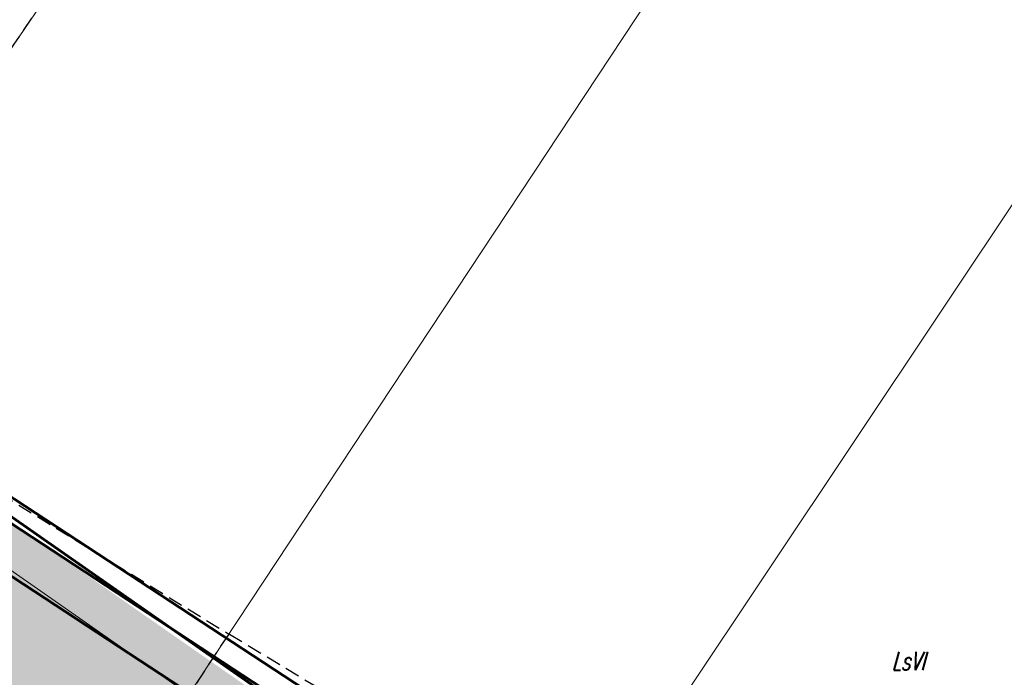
# Model space of a CAD drawing. Header units: metres. Extents: x -712710 to 14443962, y 4588558 to 14849904.
# Tile 200 of 256: x 7505349 to 7505416, y 5888690 to 5888734. Entities that reach past the tile are written whole.
import ezdxf
from ezdxf.enums import TextEntityAlignment as Align

# ---------------------------------------------------------------- set-up
doc = ezdxf.new("R2010")
doc.units = ezdxf.units.M
doc.header["$MEASUREMENT"] = 0
doc.header["$XCLIPFRAME"] = 2
doc.linetypes.add('1', pattern=[0, 0])
doc.linetypes.add('UOP', pattern=[1.5, 1, -0.5])
doc.layers.get('Defpoints').update_dxf_attribs({"linetype": 'CONTINUOUS'})
for name, color, linetype, lineweight in [('#krawężnik 15x30', 92, '1', 50), ('#tabliczka', 18, 'CONTINUOUS', 13), ('Dzialki', 7, '1', 13), ('Kontury', 3, 'UOP', 25), ('Numery_konturow', 3, 'CONTINUOUS', 13)]:
    doc.layers.add(name, color=color, linetype=linetype, lineweight=lineweight)
doc.layers.add('#RAMKA 2', color=133, linetype='1', lineweight=60, plot=False)
doc.styles.get("Standard").update_dxf_attribs({"font": 'Simplex.SHX', "width": 0.75})
doc.dimstyles.get("Standard").update_dxf_attribs({"dimtxt": 1, "dimasz": 1, "dimexe": 1, "dimexo": 1, "dimgap": 1, "dimtad": 1, "dimtxsty": 'Standard', "dimcen": 2.5, "dimadec": 0, "dimazin": 0, "dimtfac": 1, "dimtmove": 0, "dimatfit": 3, "dimfxl": 1, "dimarcsym": 0})
picture_1 = doc.add_image_def('image3.tif', size_in_pixel=(4960, 3507))

# ---------------------------------------------------------------- blocks, each defined once
blk = doc.blocks.new('3S3')
at = {"layer": '#krawężnik 15x30', "lineweight": 60}
h = blk.add_hatch(color=255, dxfattribs=at)
h.dxf.hatch_style = 1
h.paths.add_polyline_path([(-71.23995793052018, 232.0392089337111), (-71.23782309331, 81.09775459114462), (-31.65646401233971, 81.10020904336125), (-31.65859885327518, 232.0416633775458)])
blk = doc.blocks.new('*D475')
at = {"layer": '#RAMKA 2', "color": 0, "lineweight": -2}
for p, q in [((7505314.054405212, 5888722.892153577), (7505353.641162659, 5888783.203064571)), ((7505353.105728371, 5888782.059294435), (7505575.110416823, 5888636.340292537)), ((7505812.624460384, 5888480.441290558), (7505590.619771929, 5888626.160292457)), ((7505773.874096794, 5888421.076606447), (7505813.460854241, 5888481.387517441))]:
    blk.add_line(p, q, dxfattribs=at)
at = {"layer": '#RAMKA 2', "color": 0}
for points in [[(7505353.122190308, 5888782.084374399), (7505353.089266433, 5888782.034214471), (7505352.955248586, 5888782.158066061)], [(7505812.607998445, 5888480.416210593), (7505812.640922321, 5888480.466370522), (7505812.774940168, 5888480.342518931)]]:
    blk.add_solid(points, dxfattribs=at)
at = {"layer": 'Defpoints', "color": 0}
for p in [(7505314.020109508, 5888722.839903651), (7505812.774940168, 5888480.342518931), (7505773.83980109, 5888421.024356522)]:
    blk.add_point(p, dxfattribs=at)
at = {"layer": '#RAMKA 2', "color": 0, "insert": (7505582.865094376, 5888631.250292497), "char_height": 0.18, "attachment_point": 5, "rotation": 326.7199845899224}
blk.add_mtext('\\A1;\\H55.555556x;1100', dxfattribs=at)

msp = doc.modelspace()

# ---------------------------------------------------------------- linework, layer by layer
at = {"layer": '#RAMKA 2'}
for points in [[(7505106.886903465, 5888198.51777033), (7505421.929379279, 5888649.348379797), (7505302.254344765, 5888732.977837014), (7504987.211868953, 5888282.147227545)], [(7505233.925693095, 5888600.770722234), (7505693.725037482, 5888298.968530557), (7505773.83980109, 5888421.024356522), (7505314.040456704, 5888722.8265482)], [(7505238.079883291, 5888601.632524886), (7505692.86323483, 5888303.122720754), (7505769.685610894, 5888420.16255387), (7505314.902259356, 5888718.672358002)]]:
    msp.add_lwpolyline(points, close=True, dxfattribs=at)
at = {"layer": '#tabliczka'}
msp.add_lwpolyline([(7505106.146240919, 5888202.695259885), (7505417.751889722, 5888648.60771725), (7505302.995007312, 5888728.800347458), (7504991.389358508, 5888282.887890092)], close=True, dxfattribs=at)
at = {"layer": 'Dzialki'}
for p, q in [((7505359.269999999, 5888748.16), (7505319.690000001, 5888690.259999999)), ((7505330.28, 5888592.319999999), (7505433.929999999, 5888747.730000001)), ((7505348.32, 5888669.84), (7505399.37, 5888747.09))]:
    msp.add_line(p, q, dxfattribs=at)
at = {"layer": 'Kontury'}
for p, q in [((7505359.269999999, 5888748.16), (7505335.12, 5888712.840000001)), ((7505333.750000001, 5888710.82), (7505363.38, 5888692.63)), ((7505363.38, 5888692.63), (7505349.99, 5888672.37)), ((7505413.04, 5888662.57), (7505363.38, 5888692.63))]:
    msp.add_line(p, q, dxfattribs=at)

# ---------------------------------------------------------------- block references
at = {"layer": '#tabliczka', "rotation": 55.14918695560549}
msp.add_blockref('3S3', (7505506.380827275, 5888628.916566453), dxfattribs=at)

# ---------------------------------------------------------------- texts
at = {"layer": 'Numery_konturow', "oblique": 15, "width": 0.7}
msp.add_text('LsVI', height=1.25, dxfattribs=at).set_placement((7505409.599999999, 5888690.79), align=Align.MIDDLE)

# ---------------------------------------------------------------- dimensions: what is measured, and where the dimension line sits
at = {"layer": '#RAMKA 2'}
dim = msp.add_aligned_dim(p1=(7505314.020109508, 5888722.839903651), p2=(7505773.83980109, 5888421.024356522), distance=70.95484089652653, text='\\H55.555556x;1100', dimstyle='Standard', override={"dimtxt": 0.18, "dimasz": 0.18, "dimexe": 1.25, "dimexo": 0.0625, "dimgap": 0.09, "dimtad": 0, "dimtih": 1, "dimtoh": 1, "dimdec": 4, "dimzin": 0, "dimdsep": 46, "dimtxsty": 'Standard', "dimcen": 0.09, "dimtdec": 4, "dimtofl": 0, "dimtolj": 1, "dimtzin": 0}, dxfattribs=at)
dim.commit()
dim.dimension.update_dxf_attribs({"geometry": '*D475', "text_midpoint": (7505582.865094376, 5888631.250292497)})

# ---------------------------------------------------------------- pictures from other files: only their frames are drawn
image = msp.add_image(picture_1, insert=(7505489.259478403, 5888609.651494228), size_in_units=(208.61017457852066, 147.4991698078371), rotation=146.72953602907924, dxfattribs=at)
image.set_boundary_path([(2561.925231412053, 3506.5), (2564.10179565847, 2377.902161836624), (3495.537420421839, 2380.745222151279), (3515.660860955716, -0.4999999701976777), (4959.499999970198, -0.4999999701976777), (4959.499999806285, 3506.500000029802), (2561.925231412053, 3506.5)])

doc.saveas('drawing.dxf')
